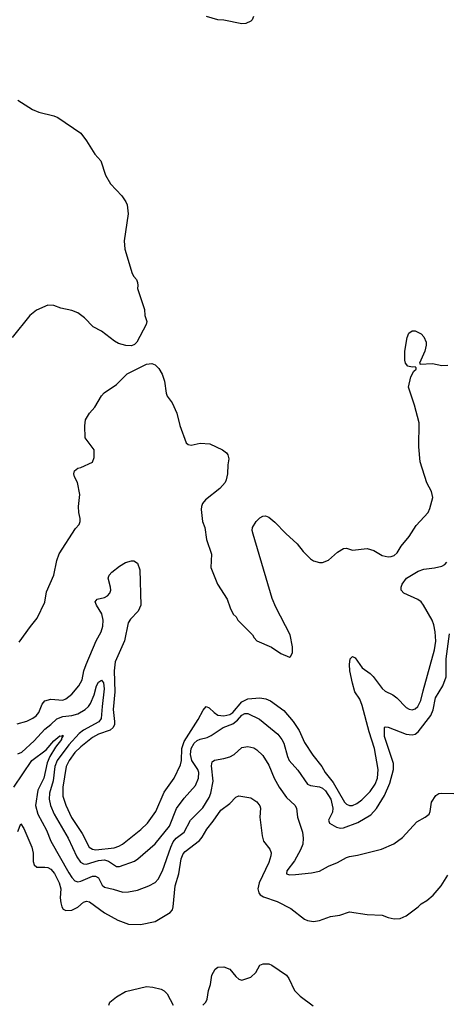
# Model space of a CAD drawing. Header units: inches. Extents: x 1678809 to 1859548, y 384609 to 522868.
# Tile 6 of 256: x 1733321 to 1736180, y 389657 to 396250. Entities that reach past the tile are written whole.
import ezdxf

# ---------------------------------------------------------------- set-up
doc = ezdxf.new("R2010")
doc.units = ezdxf.units.IN
doc.header["$MEASUREMENT"] = 0
doc.layers.add('B7338', color=7, linetype='Continuous')
doc.layers.add('B7339', color=7, linetype='Continuous')

msp = doc.modelspace()

# ---------------------------------------------------------------- linework, layer by layer
at = {"layer": 'B7338', "color": 5, "elevation": 180}
for points in [[(1734548, 389650), (1734569, 389670), (1734577.2, 389690), (1734586, 389750), (1734600.7, 389790), (1734608.3, 389851.7), (1734630, 389891), (1734650, 389906), (1734690, 389906.8), (1734730, 389893), (1734770, 389842.8), (1734790, 389824.7), (1734810, 389818), (1734870, 389838), (1734904, 389870), (1734930, 389918), (1734952.9, 389927.1), (1734990, 389927.3), (1735010, 389919.1), (1735110, 389851.6), (1735124.9, 389830), (1735163.1, 389750), (1735201.1, 389710), (1735286.6, 389646.6)], [(1733918, 389650), (1733925.2, 389670), (1733970, 389707.7), (1734030, 389742.8), (1734170, 389774.9), (1734212.4, 389772.4), (1734270, 389757.1), (1734290, 389747.3), (1734310, 389726.8), (1734350, 389651)]]:
    msp.add_lwpolyline(points, dxfattribs=at)
at = {"layer": 'B7339', "color": 5}
for points, elevation in [([(1734887.5, 396272.5), (1734878.8, 396250), (1734870, 396241.2), (1734835.6, 396224.4), (1734810, 396222.9), (1734690, 396246.3), (1734650, 396249.7), (1734572.9, 396272.9)], 320), ([(1733310, 395710.8), (1733406.8, 395650), (1733450, 395630.5), (1733550, 395607.2), (1733576.4, 395596.4), (1733730.3, 395490.3), (1733770, 395438.8), (1733825.5, 395350), (1733865.3, 395305.3), (1733895.3, 395210), (1733930, 395150.6), (1734004.9, 395070), (1734033, 395030), (1734040.5, 395010), (1734048, 394950), (1734021.1, 394770), (1734026.9, 394713.1), (1734076, 394550), (1734086.5, 394530), (1734104.9, 394510), (1734111.2, 394491.2), (1734114, 394470), (1734110.3, 394450), (1734157.4, 394310), (1734159.5, 394270), (1734172.7, 394230), (1734168.2, 394210), (1734106.4, 394090), (1734090, 394075.1), (1734070, 394066.3), (1734031.9, 394068.1), (1733983, 394083), (1733956.8, 394096.8), (1733870, 394164.5), (1733813.4, 394193.4), (1733754.6, 394254.6), (1733710, 394287.3), (1733670, 394302.4), (1733598, 394318), (1733550, 394336.2), (1733510, 394338.4), (1733433.8, 394306.2), (1733390, 394269.3), (1733270, 394121.2)], 320), ([(1733318, 392082), (1733392.9, 392187.1), (1733438, 392242), (1733489.6, 392350), (1733502, 392418), (1733549.7, 392530), (1733569.7, 392629.7), (1733586, 392674), (1733696.2, 392843.8), (1733720.9, 392870), (1733727, 392890), (1733727, 392910), (1733717, 392950), (1733715.1, 392990), (1733724, 393070), (1733709, 393150), (1733689.2, 393190), (1733685.2, 393210), (1733689, 393230), (1733710, 393246.8), (1733731.3, 393251.3), (1733810, 393286.8), (1733821.5, 393318.5), (1733820.9, 393370), (1733760.9, 393450), (1733757, 393530), (1733762.7, 393570), (1733790, 393614.8), (1733825.1, 393654.9), (1733869, 393731), (1733888.2, 393751.8), (1733970, 393808.4), (1734042.3, 393877.7), (1734170, 393943.2), (1734207.7, 393947.8), (1734230, 393939.5), (1734253.8, 393913.8), (1734276.5, 393876.5), (1734291.7, 393830), (1734302.6, 393750), (1734310.4, 393730), (1734343.6, 393683.6), (1734375.3, 393615.3), (1734393.8, 393533.8), (1734436.4, 393416.4), (1734450, 393404.9), (1734470, 393401.6), (1734530, 393413.8), (1734594.8, 393410), (1734679.1, 393370), (1734707.7, 393350), (1734716.5, 393336.5), (1734722, 393310), (1734714.9, 393270), (1734713.4, 393210), (1734705.7, 393170), (1734697, 393150), (1734661.6, 393110), (1734565.5, 393034.5), (1734546.4, 393010), (1734538.7, 392990), (1734536.5, 392970), (1734546, 392890), (1734561.1, 392850), (1734572.7, 392770), (1734607.3, 392670), (1734602.5, 392582.5), (1734646, 392470), (1734711.3, 392370), (1734731.1, 392311.1), (1734752, 392270), (1734771.1, 392251.1), (1734782, 392230), (1734882, 392130), (1734892, 392110), (1734911.1, 392091.1), (1735007.5, 392047.5), (1735070, 392006), (1735130, 391982), (1735135.3, 391984.7), (1735148, 392010), (1735148.4, 392031.6), (1735148.7, 392050), (1735132.7, 392130), (1735036.9, 392316.9), (1735013.4, 392373.4), (1734884.9, 392804.9), (1734879.7, 392830), (1734881, 392850), (1734904.8, 392890), (1734930, 392913.8), (1734950, 392925), (1734967.3, 392927.3), (1734990, 392919.5), (1735030, 392886.4), (1735104.6, 392810), (1735180.9, 392740.9), (1735221.1, 392690), (1735270, 392640.4), (1735290, 392626.7), (1735330, 392614.4), (1735350, 392614.4), (1735390, 392630.4), (1735450, 392683.8), (1735490, 392708.2), (1735510, 392710.5), (1735550, 392697.1), (1735650, 392708.8), (1735694.9, 392694.9), (1735750, 392663.1), (1735790, 392654), (1735810, 392654.4), (1735830, 392661.3), (1735850, 392680.5), (1735876, 392724), (1735930, 392790.4), (1735978, 392862), (1736056.9, 392950), (1736070, 392976), (1736089.6, 393050), (1736079.6, 393090), (1736048.7, 393148.7), (1736003.8, 393290), (1735994.6, 393390), (1735996.8, 393550), (1735966.3, 393670), (1735927.2, 393790), (1735941.2, 393858.8), (1735962.9, 393897.1), (1735978.4, 393910), (1735978.4, 393918.4), (1735970, 393925.2), (1735950, 393922.9), (1735922.7, 393930), (1735906, 393950), (1735901.6, 393970), (1735900.7, 394030), (1735917.5, 394122.5), (1735929.5, 394150.5), (1735950, 394166), (1735970, 394166.8), (1736010, 394146), (1736030, 394126), (1736044.9, 394090), (1736044.9, 394070), (1736034.9, 394030), (1736000.7, 393950), (1736003.8, 393943.8), (1736087.7, 393947.8), (1736150, 393934.8), (1736190, 393937.3)], 320), ([(1733304.6, 391535.4), (1733370, 391553.2), (1733410, 391572), (1733431.9, 391588.1), (1733449.9, 391610), (1733472.4, 391667.6), (1733490, 391688), (1733530, 391699.1), (1733610, 391693.6), (1733630, 391702.3), (1733670, 391734), (1733718.6, 391790), (1733741, 391830), (1733751, 391890), (1733767, 391933), (1733834, 392090), (1733867.3, 392150), (1733877.5, 392190), (1733879.9, 392230), (1733871.7, 392271.7), (1733835.8, 392330), (1733828.2, 392351.8), (1733841.2, 392370), (1733890, 392380.2), (1733910, 392391.3), (1733924.8, 392410), (1733931.3, 392430), (1733930.7, 392450.7), (1733914.5, 392510), (1733922, 392530), (1733938, 392550), (1733990, 392591.7), (1734030, 392614.4), (1734070, 392627.3), (1734087.1, 392627.1), (1734110, 392611), (1734125.3, 392565.3), (1734133.2, 392330), (1734115.9, 392290), (1734063.3, 392236.7), (1734047.9, 392212.1), (1734022.6, 392090), (1733961.2, 391950), (1733955.1, 391890), (1733958.8, 391750), (1733947.4, 391630), (1733957.5, 391550), (1733956, 391530), (1733946.7, 391510), (1733927.5, 391492.5), (1733850, 391465.7), (1733810, 391444.4), (1733730, 391381.2), (1733690, 391341.9), (1733652.3, 391290), (1733632.6, 391250), (1733611, 391110), (1733611.6, 391050), (1733630.1, 390990.1), (1733668.3, 390908.3), (1733739.9, 390799.9), (1733788, 390710), (1733810, 390695.3), (1733830.5, 390690.5), (1733955.2, 390704.8), (1733985, 390715), (1734009.8, 390730), (1734133.1, 390826.9), (1734177.1, 390870), (1734232.9, 390947.1), (1734290, 391076.5), (1734355.4, 391170), (1734398.9, 391261.1), (1734405.1, 391290), (1734408.7, 391370), (1734422.6, 391417.4), (1734516.9, 391563.1), (1734550, 391626.9), (1734570, 391650.2), (1734590, 391642.3), (1734623.5, 391610), (1734650, 391593.5), (1734690, 391587.9), (1734730, 391597.2), (1734749.9, 391610), (1734810, 391683.2), (1734850, 391703.3), (1734930, 391709.6), (1734970, 391703.1), (1735001.3, 391690), (1735090, 391623.8), (1735153.9, 391550), (1735193.2, 391490), (1735230.1, 391410.1), (1735285.6, 391325.6), (1735345, 391250), (1735368.1, 391210), (1735422.6, 391142.6), (1735498, 391010), (1735510, 390997.7), (1735530, 390988), (1735550, 390988), (1735579.1, 391000.9), (1735613.5, 391026.5), (1735670, 391082.8), (1735702.6, 391130), (1735718.7, 391170), (1735723.4, 391230), (1735699, 391370), (1735661.7, 391481.7), (1735616.8, 391656.8), (1735599.2, 391699.2), (1735567.3, 391750), (1735550, 391807), (1735532.3, 391890), (1735531.3, 391931.3), (1735536.3, 391970), (1735550, 391986.4), (1735570, 391976.1), (1735615, 391910), (1735670, 391872.4), (1735690, 391852.4), (1735750, 391770.7), (1735770, 391754.7), (1735820.2, 391730), (1735848, 391710), (1735910, 391643.5), (1735930, 391632), (1735950, 391629.2), (1735970, 391635), (1735988.8, 391651.2), (1736009.1, 391690.9), (1736023.4, 391756.6), (1736101.1, 392030), (1736108.4, 392088.4), (1736104.7, 392150), (1736096.8, 392196.8), (1736084.7, 392230), (1736027.6, 392330), (1736011.2, 392351.2), (1735988.6, 392368.6), (1735895.1, 392410), (1735878, 392430), (1735876.4, 392450), (1735884.6, 392470), (1735913.6, 392510), (1735990, 392556.9), (1736030, 392570.1), (1736101.4, 392578.6), (1736149.6, 392590), (1736170, 392602.9), (1736182.6, 392617.4)], 280), ([(1733310, 391333.2), (1733334.8, 391345.2), (1733418.9, 391421.1), (1733490, 391500.2), (1733530.8, 391530), (1733571.3, 391568.7), (1733610, 391585), (1733670, 391589.7), (1733710, 391602.4), (1733760.2, 391630), (1733782.8, 391650), (1733796.2, 391670), (1733820.8, 391730), (1733835.3, 391790), (1733850, 391815), (1733870, 391826.7), (1733883.2, 391810), (1733887.9, 391770), (1733872.9, 391650), (1733868.1, 391570), (1733851.2, 391548.8), (1733748.1, 391491.9), (1733720.1, 391470), (1733650, 391394), (1733572.5, 391290), (1733557.9, 391250), (1733546.8, 391153.2), (1733520.1, 391070), (1733518.1, 391030), (1733528.6, 390988.6), (1733552.1, 390930), (1733646.3, 390770), (1733703.3, 390643.3), (1733728.1, 390608.1), (1733750, 390596.6), (1733770, 390595.3), (1733850, 390619.7), (1733890, 390623.1), (1733916.1, 390616.1), (1733970, 390579.3), (1733990, 390579.8), (1734090, 390615), (1734113.1, 390630), (1734230, 390731.1), (1734325.9, 390850), (1734372.4, 390967.6), (1734423.7, 391036.3), (1734498.7, 391121.3), (1734518.9, 391170), (1734521.9, 391210), (1734514.8, 391230), (1734473.8, 391290), (1734465.5, 391330), (1734469.9, 391370), (1734490, 391404.6), (1734510, 391422.2), (1734530, 391431.9), (1734576.4, 391443.6), (1734603.7, 391456.3), (1734685.1, 391510), (1734750, 391534.4), (1734781.7, 391558.3), (1734810, 391592.5), (1734830, 391604.6), (1734850, 391603.5), (1734927.1, 391567.1), (1735050, 391465.3), (1735076.9, 391430), (1735090, 391404.4), (1735115, 391315), (1735126.7, 391290), (1735184.8, 391224.8), (1735250, 391131.6), (1735270, 391121), (1735330, 391113), (1735350, 391103.8), (1735370, 391087.1), (1735405.9, 391030), (1735419.3, 390970), (1735416.6, 390943.4), (1735390.5, 390890), (1735397.3, 390870), (1735443.1, 390843.1), (1735470, 390836.5), (1735490, 390838), (1735586.2, 390873.8), (1735673.9, 390926.1), (1735712.1, 390967.9), (1735764.8, 391055.2), (1735802.1, 391137.9), (1735824.9, 391230), (1735825.8, 391270), (1735766.2, 391450), (1735764.5, 391510), (1735770, 391514.9), (1735790, 391513.1), (1735910, 391464.6), (1735950, 391460.8), (1735970, 391466.7), (1735990, 391480.5), (1736075.6, 391590), (1736091.1, 391628.9), (1736107.5, 391710), (1736155.8, 391790), (1736178.7, 391850), (1736178.7, 391970), (1736201.7, 392138.3)], 260), ([(1733282, 391110), (1733402.9, 391290), (1733499, 391361), (1733550, 391420.2), (1733590, 391454), (1733606.8, 391453.2), (1733610, 391458), (1733611, 391450), (1733601.6, 391438.4), (1733601.2, 391430), (1733562, 391378), (1733524.1, 391315.9), (1733505.8, 391274.2), (1733483.6, 391170), (1733443.6, 391090), (1733427.2, 390987.2), (1733442.6, 390930), (1733501.9, 390821.9), (1733530.7, 390750), (1733650, 390537.4), (1733670, 390505), (1733690, 390483.5), (1733710, 390476.8), (1733730, 390480.9), (1733810, 390515.1), (1733830, 390515.7), (1733850, 390503.6), (1733874.3, 390454.3), (1733890, 390440.2), (1733947.9, 390427.9), (1734012.9, 390407.1), (1734050, 390409.1), (1734110, 390421.8), (1734186.6, 390450), (1734230, 390472.8), (1734250, 390495.3), (1734278.3, 390550), (1734333.5, 390710), (1734350, 390744.2), (1734370, 390769.5), (1734423.7, 390810), (1734465.7, 390890), (1734548.2, 390971.8), (1734590, 391040.9), (1734601.4, 391070), (1734617.6, 391150), (1734605.5, 391254.5), (1734610, 391280.4), (1734627.6, 391292.4), (1734690, 391302.7), (1734730, 391314.7), (1734757.4, 391330), (1734810, 391375.3), (1734850, 391382.6), (1734890, 391373.4), (1734910, 391361.7), (1734950, 391323.7), (1734990, 391258.7), (1735027, 391170), (1735060.7, 391110), (1735110, 391042.3), (1735165.7, 390990), (1735175.6, 390970), (1735183.2, 390910), (1735216.5, 390810), (1735221.1, 390770), (1735218.8, 390730), (1735202.8, 390690), (1735162.5, 390617.5), (1735110.4, 390550), (1735108.7, 390530), (1735130, 390523.1), (1735170, 390525.3), (1735276.7, 390536.7), (1735330, 390547.2), (1735390, 390582.6), (1735450, 390606), (1735510, 390640.3), (1735530, 390647.4), (1735585.2, 390654.8), (1735744.8, 390695.3), (1735828.1, 390731.9), (1735885.6, 390774.4), (1735982, 390878), (1736039, 390910), (1736065.2, 390930), (1736071.6, 390948.4), (1736079.5, 391010), (1736110, 391054.8), (1736130, 391067.3), (1736149.5, 391070.5), (1736230, 391068.7)], 240), ([(1733310, 390814.9), (1733330, 390865.5), (1733350, 390833.7), (1733403.7, 390710), (1733412.3, 390667.7), (1733411.9, 390611.9), (1733418.3, 390590), (1733435.8, 390575.8), (1733490, 390575.5), (1733510, 390572.3), (1733530, 390560.9), (1733553.6, 390533.6), (1733586.2, 390470), (1733596.3, 390430), (1733593.4, 390370), (1733597.1, 390337.1), (1733603.1, 390310), (1733613.7, 390293.7), (1733630, 390284.4), (1733670, 390287.1), (1733710, 390306.8), (1733750, 390340.7), (1733770, 390347.2), (1733790, 390342.6), (1733890, 390269.1), (1733979.5, 390219.5), (1734050, 390194), (1734130, 390191.8), (1734230, 390211.6), (1734330, 390270.3), (1734344.2, 390290), (1734350.5, 390309.5), (1734362.9, 390450), (1734388.7, 390531.3), (1734402.9, 390630), (1734416.6, 390663.4), (1734430, 390679.3), (1734526.4, 390753.6), (1734544.7, 390775.3), (1734574.6, 390830), (1734617.9, 390882.1), (1734670, 390956.1), (1734730, 391000.3), (1734770, 391044.4), (1734790, 391052.4), (1734870, 391039.3), (1734910, 391012.7), (1734930, 390986), (1734934, 390970), (1734930.3, 390910), (1734944.8, 390784.8), (1734955.3, 390750), (1734996.2, 390696.2), (1735005.2, 390670), (1735004.2, 390650), (1734990, 390605.6), (1734925.4, 390470), (1734917.5, 390430), (1734922.9, 390402.9), (1734931.7, 390390), (1734955.5, 390375.5), (1735045.3, 390345.3), (1735137.7, 390297.7), (1735230, 390225.7), (1735250, 390218), (1735290, 390211.8), (1735330, 390218.9), (1735404.4, 390244.4), (1735466.5, 390253.5), (1735530, 390274.9), (1735650, 390258.4), (1735750, 390254), (1735790, 390238), (1735830, 390228.4), (1735870, 390230.4), (1735910, 390248), (1735991.1, 390308.9), (1736010, 390330.5), (1736050, 390352.4), (1736091.8, 390388.2), (1736145.1, 390450), (1736190, 390520.7)], 220)]:
    msp.add_lwpolyline(points, dxfattribs=dict(at, elevation=elevation))

doc.saveas('drawing.dxf')
